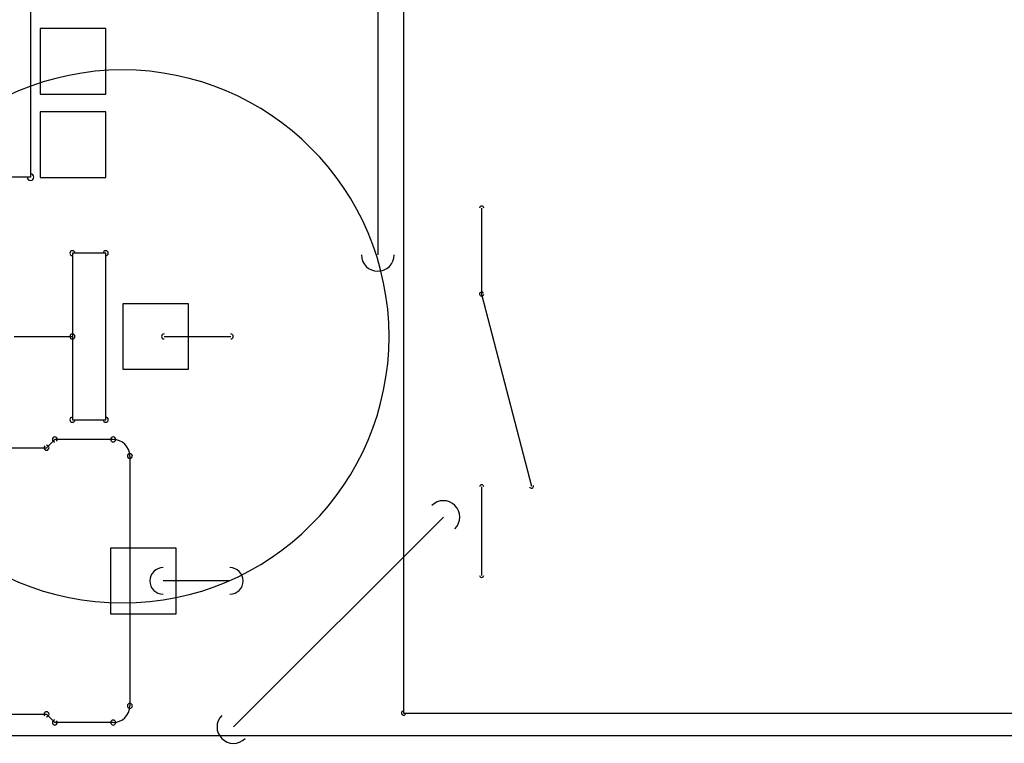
# Model space of a CAD drawing. Header units: millimetres. Extents: x -23.3 to 23.3, y -17.7 to 20.7.
# Tile 7 of 10: x -7.4 to 7.6, y -9.6 to 1.4. Entities that reach past the tile are written whole.
import ezdxf

# ---------------------------------------------------------------- set-up
doc = ezdxf.new("R2010")
doc.units = ezdxf.units.MM
doc.header["$MEASUREMENT"] = 0
doc.layers.add('Board_Sketch1', color=7, linetype='Continuous')
doc.layers.add('Plytka dolna1_Sketch1', color=7, linetype='Continuous')

# ---------------------------------------------------------------- blocks, each defined once
blk = doc.blocks.new('Plytkadolna1')
at = {"layer": 'Plytka dolna1_Sketch1'}
for p, q in [((1.5701, 2.6942, 0.15), (1.5701, 0.6942, 0.15)), ((1.0014, 1.9915, 0.15), (1.0014, 1.5115, 0.15)), ((1.5308, 1.8231, 0.15), (1.5308, 1.3931, 0.15)), ((1.0164, 1.738, 0.15), (1.0164, 1.638, 0.15)), ((1.1164, 1.738, 0.15), (1.0164, 1.738, 0.15)), ((1.1164, 1.638, 0.15), (1.1164, 1.738, 0.15)), ((1.0164, 1.638, 0.15), (1.1164, 1.638, 0.15)), ((1.0164, 1.611, 0.15), (1.0164, 1.511, 0.15)), ((1.1164, 1.611, 0.15), (1.0164, 1.611, 0.15)), ((1.1164, 1.511, 0.15), (1.1164, 1.611, 0.15)), ((1.0014, 1.5115, 0.15), (0.6714, 1.5115, 0.15)), ((1.0164, 1.511, 0.15), (1.1164, 1.511, 0.15)), ((1.6891, 1.4642, 0.15), (1.6891, 1.3332, 0.15)), ((1.1162, 1.3955, 0.15), (1.0654, 1.3955, 0.15)), ((1.0654, 1.3955, 0.15), (1.0654, 1.2685, 0.15)), ((1.1162, 1.1415, 0.15), (1.1162, 1.3955, 0.15)), ((1.6891, 1.3332, 0.15), (1.7651, 1.0402, 0.15)), ((1.2424, 1.3185, 0.15), (1.1424, 1.3185, 0.15)), ((1.1424, 1.3185, 0.15), (1.1424, 1.2185, 0.15)), ((1.2424, 1.2185, 0.15), (1.2424, 1.3185, 0.15)), ((0.9765, 1.2685, 0.15), (1.0654, 1.2685, 0.15)), ((1.0654, 1.2685, 0.15), (1.0654, 1.1415, 0.15)), ((1.2051, 1.2685, 0.15), (1.3067, 1.2685, 0.15)), ((1.1424, 1.2185, 0.15), (1.2424, 1.2185, 0.15)), ((1.0654, 1.1415, 0.15), (1.1162, 1.1415, 0.15)), ((1.0259, 1.0989, 0.15), (1.0386, 1.1116, 0.15)), ((1.1275, 1.1116, 0.15), (1.0386, 1.1116, 0.15)), ((0.0607, 1.0989, 0.15), (1.0259, 1.0989, 0.15)), ((1.1529, 1.0862, 0.15), (1.1529, 0.7052, 0.15)), ((1.6891, 1.0392, 0.15), (1.6891, 0.9042, 0.15)), ((1.6308, 0.9931, 0.15), (1.3108, 0.6731, 0.15)), ((1.1233, 0.9457, 0.15), (1.1233, 0.8457, 0.15)), ((1.2233, 0.9457, 0.15), (1.1233, 0.9457, 0.15)), ((1.2233, 0.8457, 0.15), (1.2233, 0.9457, 0.15)), ((1.3053, 0.8957, 0.15), (1.2037, 0.8957, 0.15)), ((1.1233, 0.8457, 0.15), (1.2233, 0.8457, 0.15)), ((0.0607, 0.6925, 0.15), (1.0259, 0.6925, 0.15)), ((1.0259, 0.6925, 0.15), (1.0386, 0.6798, 0.15)), ((1.5701, 0.6942, 0.15), (2.5701, 0.6942, 0.15)), ((1.1275, 0.6798, 0.15), (1.0386, 0.6798, 0.15))]:
    blk.add_line(p, q, dxfattribs=at)
for centre, radius, start, end in [((1.1416, 1.2685, 0.15), 0.4064, 90, 270), ((1.1416, 1.2685, 0.15), 0.4064, 270, 90), ((1.0014, 1.5115, 0.15), 0.00508, 270, 90), ((1.0014, 1.5115, 0.15), 0.00508, 180, 0), ((1.6891, 1.4642, 0.15), 0.00317, 0, 180), ((1.0654, 1.3955, 0.15), 0.00381, 0, 180), ((1.0654, 1.3955, 0.15), 0.00381, 90, 270), ((1.1162, 1.3955, 0.15), 0.00381, 0, 180), ((1.1162, 1.3955, 0.15), 0.00381, 270, 90), ((1.5308, 1.3931, 0.15), 0.025, 180, 0), ((1.6891, 1.3332, 0.15), 0.00317, 14.6057, 194.6057), ((1.6891, 1.3332, 0.15), 0.00317, 180, 0), ((1.0654, 1.2685, 0.15), 0.00381, 0, 180), ((1.0654, 1.2685, 0.15), 0.00381, 180, 0), ((1.0654, 1.2685, 0.15), 0.00381, 270, 90), ((1.2051, 1.2685, 0.15), 0.00381, 90, 270), ((1.3067, 1.2685, 0.15), 0.00381, 270, 90), ((1.0654, 1.1415, 0.15), 0.00381, 90, 270), ((1.0654, 1.1415, 0.15), 0.00381, 180, 0), ((1.1162, 1.1415, 0.15), 0.00381, 180, 0), ((1.1162, 1.1415, 0.15), 0.00381, 270, 90), ((1.0386, 1.1116, 0.15), 0.00381, 90, 270), ((1.0386, 1.1116, 0.15), 0.0038, 315, 135), ((1.1275, 1.1116, 0.15), 0.00381, 90, 270), ((1.1275, 1.1116, 0.15), 0.00381, 270, 90), ((1.1275, 1.0862, 0.15), 0.0254, 0.0013, 89.9987), ((1.0259, 1.0989, 0.15), 0.0038, 135, 315), ((1.0259, 1.0989, 0.15), 0.00381, 270, 90), ((1.1529, 1.0862, 0.15), 0.00381, 0, 180), ((1.1529, 1.0862, 0.15), 0.00381, 180, 0), ((1.6891, 1.0392, 0.15), 0.00317, 0, 180), ((1.7651, 1.0402, 0.15), 0.00317, 194.6057, 14.6057), ((1.6308, 0.9931, 0.15), 0.025, 315, 135), ((1.2037, 0.8957, 0.15), 0.0203, 90, 270), ((1.3053, 0.8957, 0.15), 0.0203, 270, 90), ((1.6891, 0.9042, 0.15), 0.00317, 180, 0), ((1.1529, 0.7052, 0.15), 0.00381, 0, 180), ((1.0259, 0.6925, 0.15), 0.0038, 45, 225), ((1.0259, 0.6925, 0.15), 0.00381, 270, 90), ((1.1275, 0.7052, 0.15), 0.0254, 270.0013, 359.9987), ((1.1529, 0.7052, 0.15), 0.00381, 180, 0), ((1.3108, 0.6731, 0.15), 0.025, 135, 315), ((1.5701, 0.6942, 0.15), 0.00317, 90, 270), ((1.5701, 0.6942, 0.15), 0.00317, 180, 0), ((1.0386, 0.6798, 0.15), 0.00381, 90, 270), ((1.0386, 0.6798, 0.15), 0.0038, 225, 45), ((1.1275, 0.6798, 0.15), 0.00381, 90, 270), ((1.1275, 0.6798, 0.15), 0.00381, 270, 90)]:
    blk.add_arc(centre, radius, start, end, dxfattribs=at)
blk = doc.blocks.new('Board')
at = {"layer": 'Board_Sketch1'}
blk.add_line((0.1668, 0.8067, 0.1536), (4.2266, 0.8067, 0.1536), dxfattribs=at)
blk = doc.blocks.new('PCBComponent')
blk.add_blockref('Board', (0, 0))
blk = doc.blocks.new('ST-1011_2_1_E')
blk.add_blockref('PCBComponent', (0, 0))

msp = doc.modelspace()

# ---------------------------------------------------------------- block references
at = {"xscale": 10, "yscale": 10, "zscale": 10}
for name, p in [('ST-1011_2_1_E', (-21.967, -17.567, 14.2)), ('Plytkadolna1', (-17.3, -16.1))]:
    msp.add_blockref(name, p, dxfattribs=at)

doc.saveas('drawing.dxf')
